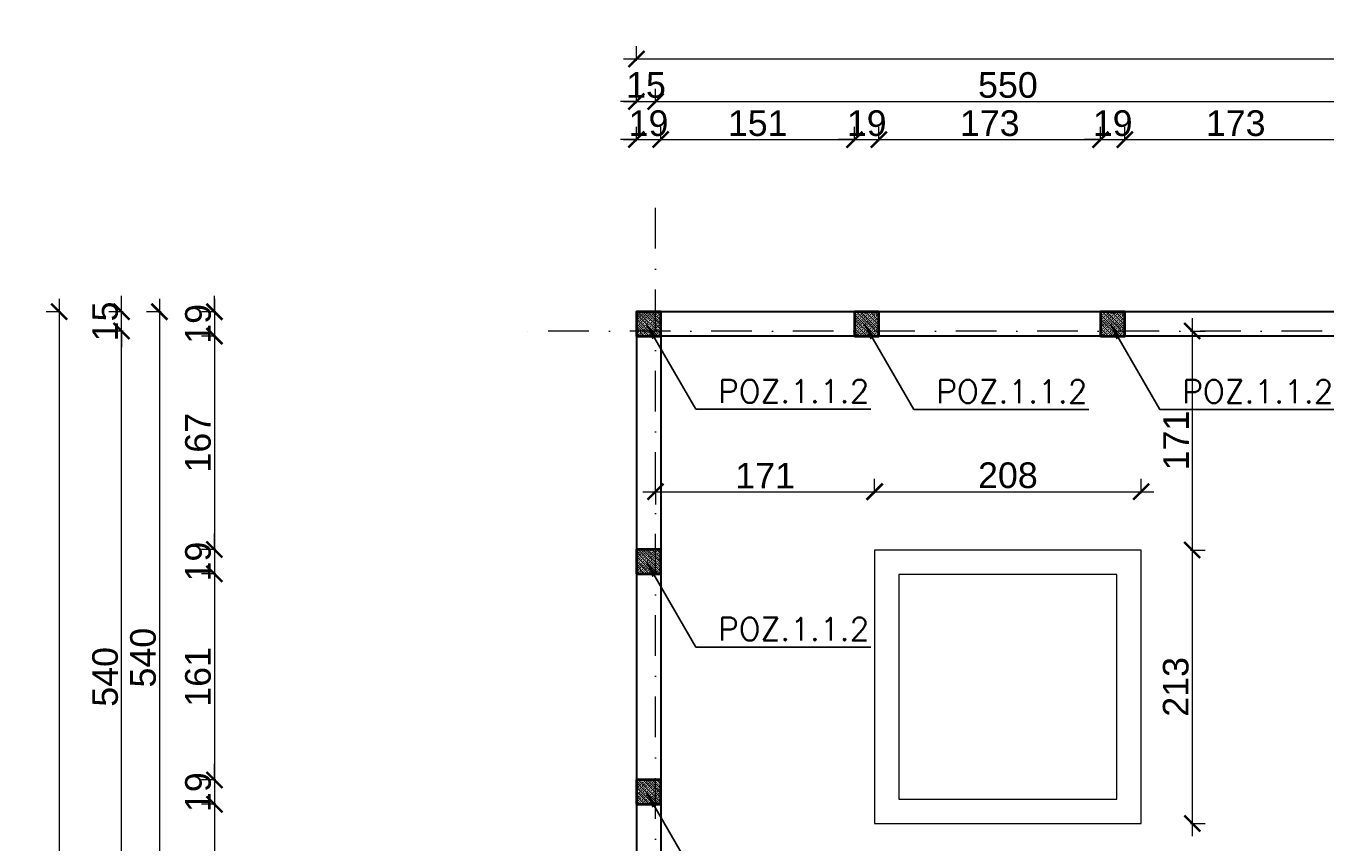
# Model space of a CAD drawing. Extents: x 4615668 to 9294084, y 5328875 to 10688993.
# Tile 55 of 67: x 4661659 to 4662674, y 5339832 to 5340469. Entities that reach past the tile are written whole.
import ezdxf

# ---------------------------------------------------------------- set-up
doc = ezdxf.new("R2010")
doc.units = 0
doc.header["$MEASUREMENT"] = 0
doc.linetypes.add('DASHDOT', pattern=[25.4, 12.7, -6.35, 0, -6.35])
for name, color, linetype, lineweight in [('K-OPISY', 252, 'Continuous', 15), ('K-SCIANY CIENKI', 163, 'Continuous', 30), ('K-SCIANY GRUBY', 195, 'Continuous', 40), ('K-WIDOK', 45, 'Continuous', 20), ('K-WYMIARY', 7, 'Continuous', 15), ('Osie', 175, 'DASHDOT', 9)]:
    doc.layers.add(name, color=color, linetype=linetype, lineweight=lineweight)
doc.styles.add('Arial Narrow 20', font='arial.ttf', dxfattribs={"height": 20})
doc.styles.add('Simplex', font='simplex.shx')
doc.dimstyles.new('1do100 ok', dxfattribs={"dimscale": 0.5, "dimtxt": 12, "dimasz": 25, "dimexe": 20, "dimexo": 0, "dimgap": 5, "dimtad": 1, "dimdec": 0, "dimzin": 9, "dimtxsty": 'Arial Narrow 20', "dimblk": 'ARCHTICK', "dimcen": 3, "dimdle": 20, "dimclrd": 256, "dimclre": 256, "dimclrt": 256, "dimadec": 0, "dimazin": 2, "dimtfac": 1, "dimtdec": 0, "dimtix": 1, "dimtmove": 2, "dimatfit": 3, "dimldrblk": 'NONE', "dimfxl": 0, "dimtvp": 1, "dimtolj": 1, "dimtzin": 0, "dimlwd": 5, "dimlwe": 5, "dimarcsym": 0})
doc.dimstyles.new('1do50', dxfattribs={"dimscale": 5, "dimtxt": 2.5, "dimasz": 2.5, "dimexe": 2.5, "dimexo": 0.5, "dimgap": 1, "dimtad": 1, "dimdec": 1, "dimrnd": 0.5, "dimzin": 12, "dimdsep": 46, "dimtxsty": 'Simplex', "dimblk": 'OBLIQUE', "dimcen": 0.5, "dimdle": 2.5, "dimclrd": 256, "dimclre": 256, "dimclrt": 256, "dimadec": 1, "dimazin": 3, "dimtfac": 1, "dimtdec": 1, "dimtix": 1, "dimtmove": 0, "dimatfit": 3, "dimfxl": 0, "dimtolj": 1, "dimtzin": 0, "dimarcsym": 0})

# ---------------------------------------------------------------- blocks, each defined once
blk = doc.blocks.new('_Oblique')
at = {"color": 0, "linetype": 'ByBlock', "lineweight": -2}
blk.add_line((-0.5, -0.5), (0.5, 0.5), dxfattribs=at)
blk = doc.blocks.new('_ArchTick')
at = {"color": 0, "linetype": 'ByBlock', "const_width": 0.15}
blk.add_lwpolyline([(-0.5, -0.5), (0.5, 0.5)], dxfattribs=at)
blk = doc.blocks.new('*D6829')
at = {"layer": 'Defpoints', "color": 0}
for p in [(4662154.7, 5340380.1), (4662135.7, 5340245.7), (4662154.7, 5340245.7)]:
    blk.add_point(p, dxfattribs=at)
at = {"layer": 'K-WYMIARY', "lineweight": 5, "ltscale": 40}
for p, q in [((4662135.7, 5340378.8), (4662135.7, 5340390.1)), ((4662154.7, 5340378.8), (4662154.7, 5340390.1)), ((4662135.7, 5340380.1), (4662123.2, 5340380.1)), ((4662125.7, 5340380.1), (4662164.7, 5340380.1)), ((4662154.7, 5340380.1), (4662167.2, 5340380.1))]:
    blk.add_line(p, q, dxfattribs=at)
at = {"layer": 'K-WYMIARY', "linetype": 'ByBlock', "lineweight": 5, "xscale": 12.5, "yscale": 12.5, "zscale": 12.5}
blk.add_blockref('_ArchTick', (4662135.7, 5340380.1), dxfattribs=at)
at = {"layer": 'K-WYMIARY', "linetype": 'ByBlock', "lineweight": 5, "xscale": 12.5, "yscale": 12.5, "zscale": 12.5, "rotation": 180}
blk.add_blockref('_ArchTick', (4662154.7, 5340380.1), dxfattribs=at)
at = {"layer": 'K-WYMIARY', "lineweight": 0, "ltscale": 40, "insert": (4662145.2, 5340392.8), "char_height": 20, "attachment_point": 5, "style": 'Arial Narrow 20'}
blk.add_mtext('\\A1;19', dxfattribs=at)
blk = doc.blocks.new('_None')
blk = doc.blocks.new('*D6830')
at = {"layer": 'Defpoints', "color": 0}
for p in [(4662306, 5340380.1), (4662154.7, 5340245.7), (4662306, 5340245.6)]:
    blk.add_point(p, dxfattribs=at)
at = {"layer": 'K-WYMIARY', "lineweight": 5, "ltscale": 40}
for p, q in [((4662154.7, 5340378.8), (4662154.7, 5340390.1)), ((4662306, 5340378.8), (4662306, 5340390.1)), ((4662144.7, 5340380.1), (4662316, 5340380.1))]:
    blk.add_line(p, q, dxfattribs=at)
at = {"layer": 'K-WYMIARY', "linetype": 'ByBlock', "lineweight": 5, "xscale": 12.5, "yscale": 12.5, "zscale": 12.5, "rotation": 180}
blk.add_blockref('_ArchTick', (4662154.7, 5340380.1), dxfattribs=at)
at = {"layer": 'K-WYMIARY', "linetype": 'ByBlock', "lineweight": 5, "xscale": 12.5, "yscale": 12.5, "zscale": 12.5}
blk.add_blockref('_ArchTick', (4662306, 5340380.1), dxfattribs=at)
at = {"layer": 'K-WYMIARY', "lineweight": 0, "ltscale": 40, "insert": (4662230.4, 5340392.8), "char_height": 20, "attachment_point": 5, "style": 'Arial Narrow 20'}
blk.add_mtext('\\A1;151', dxfattribs=at)
blk = doc.blocks.new('*D6831')
at = {"layer": 'Defpoints', "color": 0}
for p in [(4662325, 5340380.1), (4662306, 5340245.6), (4662325, 5340245.6)]:
    blk.add_point(p, dxfattribs=at)
at = {"layer": 'K-WYMIARY', "lineweight": 5, "ltscale": 40}
for p, q in [((4662306, 5340378.8), (4662306, 5340390.1)), ((4662325, 5340378.8), (4662325, 5340390.1)), ((4662306, 5340380.1), (4662293.5, 5340380.1)), ((4662296, 5340380.1), (4662335, 5340380.1)), ((4662325, 5340380.1), (4662337.5, 5340380.1))]:
    blk.add_line(p, q, dxfattribs=at)
at = {"layer": 'K-WYMIARY', "linetype": 'ByBlock', "lineweight": 5, "xscale": 12.5, "yscale": 12.5, "zscale": 12.5}
blk.add_blockref('_ArchTick', (4662306, 5340380.1), dxfattribs=at)
at = {"layer": 'K-WYMIARY', "linetype": 'ByBlock', "lineweight": 5, "xscale": 12.5, "yscale": 12.5, "zscale": 12.5, "rotation": 180}
blk.add_blockref('_ArchTick', (4662325, 5340380.1), dxfattribs=at)
at = {"layer": 'K-WYMIARY', "lineweight": 0, "ltscale": 40, "insert": (4662315.5, 5340392.8), "char_height": 20, "attachment_point": 5, "style": 'Arial Narrow 20'}
blk.add_mtext('\\A1;19', dxfattribs=at)
blk = doc.blocks.new('*D6832')
at = {"layer": 'Defpoints', "color": 0}
for p in [(4662498, 5340380.1), (4662325, 5340245.6), (4662498, 5340245.6)]:
    blk.add_point(p, dxfattribs=at)
at = {"layer": 'K-WYMIARY', "lineweight": 5, "ltscale": 40}
for p, q in [((4662325, 5340378.8), (4662325, 5340390.1)), ((4662498, 5340378.8), (4662498, 5340390.1)), ((4662315, 5340380.1), (4662508, 5340380.1))]:
    blk.add_line(p, q, dxfattribs=at)
at = {"layer": 'K-WYMIARY', "linetype": 'ByBlock', "lineweight": 5, "xscale": 12.5, "yscale": 12.5, "zscale": 12.5, "rotation": 180}
blk.add_blockref('_ArchTick', (4662325, 5340380.1), dxfattribs=at)
at = {"layer": 'K-WYMIARY', "linetype": 'ByBlock', "lineweight": 5, "xscale": 12.5, "yscale": 12.5, "zscale": 12.5}
blk.add_blockref('_ArchTick', (4662498, 5340380.1), dxfattribs=at)
at = {"layer": 'K-WYMIARY', "lineweight": 0, "ltscale": 40, "insert": (4662411.5, 5340392.8), "char_height": 20, "attachment_point": 5, "style": 'Arial Narrow 20'}
blk.add_mtext('\\A1;173', dxfattribs=at)
blk = doc.blocks.new('*D6833')
at = {"layer": 'Defpoints', "color": 0}
for p in [(4662517, 5340380.1), (4662498, 5340245.6), (4662517, 5340245.6)]:
    blk.add_point(p, dxfattribs=at)
at = {"layer": 'K-WYMIARY', "lineweight": 5, "ltscale": 40}
for p, q in [((4662498, 5340378.8), (4662498, 5340390.1)), ((4662517, 5340378.8), (4662517, 5340390.1)), ((4662498, 5340380.1), (4662485.5, 5340380.1)), ((4662488, 5340380.1), (4662527, 5340380.1)), ((4662517, 5340380.1), (4662529.5, 5340380.1))]:
    blk.add_line(p, q, dxfattribs=at)
at = {"layer": 'K-WYMIARY', "linetype": 'ByBlock', "lineweight": 5, "xscale": 12.5, "yscale": 12.5, "zscale": 12.5}
blk.add_blockref('_ArchTick', (4662498, 5340380.1), dxfattribs=at)
at = {"layer": 'K-WYMIARY', "linetype": 'ByBlock', "lineweight": 5, "xscale": 12.5, "yscale": 12.5, "zscale": 12.5, "rotation": 180}
blk.add_blockref('_ArchTick', (4662517, 5340380.1), dxfattribs=at)
at = {"layer": 'K-WYMIARY', "lineweight": 0, "ltscale": 40, "insert": (4662507.5, 5340392.8), "char_height": 20, "attachment_point": 5, "style": 'Arial Narrow 20'}
blk.add_mtext('\\A1;19', dxfattribs=at)
blk = doc.blocks.new('*D6834')
at = {"layer": 'Defpoints', "color": 0}
for p in [(4662690, 5340380.1), (4662517, 5340245.6), (4662690, 5340245.6)]:
    blk.add_point(p, dxfattribs=at)
at = {"layer": 'K-WYMIARY', "lineweight": 5, "ltscale": 40}
for p, q in [((4662517, 5340378.8), (4662517, 5340390.1)), ((4662690, 5340378.8), (4662690, 5340390.1)), ((4662507, 5340380.1), (4662700, 5340380.1))]:
    blk.add_line(p, q, dxfattribs=at)
at = {"layer": 'K-WYMIARY', "linetype": 'ByBlock', "lineweight": 5, "xscale": 12.5, "yscale": 12.5, "zscale": 12.5, "rotation": 180}
blk.add_blockref('_ArchTick', (4662517, 5340380.1), dxfattribs=at)
at = {"layer": 'K-WYMIARY', "linetype": 'ByBlock', "lineweight": 5, "xscale": 12.5, "yscale": 12.5, "zscale": 12.5}
blk.add_blockref('_ArchTick', (4662690, 5340380.1), dxfattribs=at)
at = {"layer": 'K-WYMIARY', "lineweight": 0, "ltscale": 40, "insert": (4662603.5, 5340392.8), "char_height": 20, "attachment_point": 5, "style": 'Arial Narrow 20'}
blk.add_mtext('\\A1;173', dxfattribs=at)
blk = doc.blocks.new('G$C61CBF25F')
at = {"layer": 'Osie', "lineweight": 0, "ltscale": 2.5}
for p, q in [((305, 0), (305, 1880)), ((1525, 1780), (204.8, 1780)), ((1525, 1780), (204.8, 1780))]:
    blk.add_line(p, q, dxfattribs=at)
blk = doc.blocks.new('*D6842')
at = {"layer": 'Defpoints', "color": 0}
for p in [(4662150.7, 5340409.8), (4662150.7, 5340254.8), (4662135.7, 5340245.7)]:
    blk.add_point(p, dxfattribs=at)
at = {"layer": 'K-WYMIARY', "lineweight": 5, "ltscale": 40}
for p, q in [((4662135.7, 5340408.6), (4662135.7, 5340419.8)), ((4662150.7, 5340408.6), (4662150.7, 5340419.8)), ((4662135.7, 5340409.8), (4662123.2, 5340409.8)), ((4662125.7, 5340409.8), (4662160.7, 5340409.8)), ((4662150.7, 5340409.8), (4662163.2, 5340409.8))]:
    blk.add_line(p, q, dxfattribs=at)
at = {"layer": 'K-WYMIARY', "linetype": 'ByBlock', "lineweight": 5, "xscale": 12.5, "yscale": 12.5, "zscale": 12.5}
blk.add_blockref('_ArchTick', (4662135.7, 5340409.8), dxfattribs=at)
at = {"layer": 'K-WYMIARY', "linetype": 'ByBlock', "lineweight": 5, "xscale": 12.5, "yscale": 12.5, "zscale": 12.5, "rotation": 180}
blk.add_blockref('_ArchTick', (4662150.7, 5340409.8), dxfattribs=at)
at = {"layer": 'K-WYMIARY', "lineweight": 0, "ltscale": 40, "insert": (4662143.2, 5340422.6), "char_height": 20, "attachment_point": 5, "style": 'Arial Narrow 20'}
blk.add_mtext('\\A1;15', dxfattribs=at)
blk = doc.blocks.new('*D6843')
at = {"layer": 'Defpoints', "color": 0}
for p in [(4662700.7, 5340409.8), (4662700.7, 5340310), (4662150.7, 5340254.8)]:
    blk.add_point(p, dxfattribs=at)
at = {"layer": 'K-WYMIARY', "lineweight": 5, "ltscale": 40}
for p, q in [((4662150.7, 5340408.6), (4662150.7, 5340419.8)), ((4662700.7, 5340408.6), (4662700.7, 5340419.8)), ((4662140.7, 5340409.8), (4662710.7, 5340409.8))]:
    blk.add_line(p, q, dxfattribs=at)
at = {"layer": 'K-WYMIARY', "linetype": 'ByBlock', "lineweight": 5, "xscale": 12.5, "yscale": 12.5, "zscale": 12.5, "rotation": 180}
blk.add_blockref('_ArchTick', (4662150.7, 5340409.8), dxfattribs=at)
at = {"layer": 'K-WYMIARY', "linetype": 'ByBlock', "lineweight": 5, "xscale": 12.5, "yscale": 12.5, "zscale": 12.5}
blk.add_blockref('_ArchTick', (4662700.7, 5340409.8), dxfattribs=at)
at = {"layer": 'K-WYMIARY', "lineweight": 0, "ltscale": 40, "insert": (4662425.7, 5340422.6), "char_height": 20, "attachment_point": 5, "style": 'Arial Narrow 20'}
blk.add_mtext('\\A1;550', dxfattribs=at)
blk = doc.blocks.new('*D6846')
at = {"layer": 'Defpoints', "color": 0}
for p in [(4662135.7, 5340443), (4662135.7, 5340245.7), (4663285.7, 5340245.6)]:
    blk.add_point(p, dxfattribs=at)
at = {"layer": 'K-WYMIARY', "lineweight": 5, "ltscale": 40}
for p, q in [((4662135.7, 5340441.7), (4662135.7, 5340453)), ((4663285.7, 5340441.7), (4663285.7, 5340453)), ((4663295.7, 5340443), (4662125.7, 5340443))]:
    blk.add_line(p, q, dxfattribs=at)
at = {"layer": 'K-WYMIARY', "linetype": 'ByBlock', "lineweight": 5, "xscale": 12.5, "yscale": 12.5, "zscale": 12.5, "rotation": 180}
blk.add_blockref('_ArchTick', (4662135.7, 5340443), dxfattribs=at)
at = {"layer": 'K-WYMIARY', "linetype": 'ByBlock', "lineweight": 5, "xscale": 12.5, "yscale": 12.5, "zscale": 12.5}
blk.add_blockref('_ArchTick', (4663285.7, 5340443), dxfattribs=at)
at = {"layer": 'K-WYMIARY', "lineweight": 0, "ltscale": 40, "insert": (4662710.7, 5340455.7), "char_height": 20, "attachment_point": 5, "style": 'Arial Narrow 20'}
blk.add_mtext('\\A1;1150', dxfattribs=at)
blk = doc.blocks.new('*D6855')
at = {"layer": 'Defpoints', "color": 0}
for p in [(4662135.7, 5340245.7), (4661806.3, 5340226.7), (4662135.7, 5340226.7)]:
    blk.add_point(p, dxfattribs=at)
at = {"layer": 'K-WYMIARY', "lineweight": 5, "ltscale": 40}
for p, q in [((4661806.3, 5340245.7), (4661806.3, 5340258.2)), ((4661806.3, 5340255.7), (4661806.3, 5340216.7)), ((4661807.5, 5340245.7), (4661796.3, 5340245.7)), ((4661807.5, 5340226.7), (4661796.3, 5340226.7)), ((4661806.3, 5340226.7), (4661806.3, 5340214.2))]:
    blk.add_line(p, q, dxfattribs=at)
at = {"layer": 'K-WYMIARY', "linetype": 'ByBlock', "lineweight": 5, "xscale": 12.5, "yscale": 12.5, "zscale": 12.5}
for p, rotation in [((4661806.3, 5340245.7), 270), ((4661806.3, 5340226.7), 90)]:
    blk.add_blockref('_ArchTick', p, dxfattribs=dict(at, rotation=rotation))
at = {"layer": 'K-WYMIARY', "lineweight": 0, "ltscale": 40, "insert": (4661793.6, 5340236.2), "char_height": 20, "attachment_point": 5, "rotation": 90, "style": 'Arial Narrow 20'}
blk.add_mtext('\\A1;19', dxfattribs=at)
blk = doc.blocks.new('*D6856')
at = {"layer": 'Defpoints', "color": 0}
for p in [(4662135.7, 5340226.7), (4661806.3, 5340060.1), (4662135.7, 5340060.1)]:
    blk.add_point(p, dxfattribs=at)
at = {"layer": 'K-WYMIARY', "lineweight": 5, "ltscale": 40}
for p, q in [((4661806.3, 5340236.7), (4661806.3, 5340050.1)), ((4661807.5, 5340226.7), (4661796.3, 5340226.7)), ((4661807.5, 5340060.1), (4661796.3, 5340060.1))]:
    blk.add_line(p, q, dxfattribs=at)
at = {"layer": 'K-WYMIARY', "linetype": 'ByBlock', "lineweight": 5, "xscale": 12.5, "yscale": 12.5, "zscale": 12.5}
for p, rotation in [((4661806.3, 5340226.7), 90), ((4661806.3, 5340060.1), 270)]:
    blk.add_blockref('_ArchTick', p, dxfattribs=dict(at, rotation=rotation))
at = {"layer": 'K-WYMIARY', "lineweight": 0, "ltscale": 40, "insert": (4661793.6, 5340143.4), "char_height": 20, "attachment_point": 5, "rotation": 90, "style": 'Arial Narrow 20'}
blk.add_mtext('\\A1;167', dxfattribs=at)
blk = doc.blocks.new('*D6857')
at = {"layer": 'Defpoints', "color": 0}
for p in [(4662135.7, 5340060.1), (4661806.3, 5340041.1), (4662135.7, 5340041.1)]:
    blk.add_point(p, dxfattribs=at)
at = {"layer": 'K-WYMIARY', "lineweight": 5, "ltscale": 40}
for p, q in [((4661806.3, 5340060.1), (4661806.3, 5340072.6)), ((4661806.3, 5340070.1), (4661806.3, 5340031.1)), ((4661807.5, 5340060.1), (4661796.3, 5340060.1)), ((4661807.5, 5340041.1), (4661796.3, 5340041.1)), ((4661806.3, 5340041.1), (4661806.3, 5340028.6))]:
    blk.add_line(p, q, dxfattribs=at)
at = {"layer": 'K-WYMIARY', "linetype": 'ByBlock', "lineweight": 5, "xscale": 12.5, "yscale": 12.5, "zscale": 12.5}
for p, rotation in [((4661806.3, 5340060.1), 270), ((4661806.3, 5340041.1), 90)]:
    blk.add_blockref('_ArchTick', p, dxfattribs=dict(at, rotation=rotation))
at = {"layer": 'K-WYMIARY', "lineweight": 0, "ltscale": 40, "insert": (4661793.6, 5340050.6), "char_height": 20, "attachment_point": 5, "rotation": 90, "style": 'Arial Narrow 20'}
blk.add_mtext('\\A1;19', dxfattribs=at)
blk = doc.blocks.new('*D6858')
at = {"layer": 'Defpoints', "color": 0}
for p in [(4662135.7, 5340041.1), (4661806.3, 5339880.1), (4662135.7, 5339880.1)]:
    blk.add_point(p, dxfattribs=at)
at = {"layer": 'K-WYMIARY', "lineweight": 5, "ltscale": 40}
for p, q in [((4661806.3, 5340051.1), (4661806.3, 5339870.1)), ((4661807.5, 5340041.1), (4661796.3, 5340041.1)), ((4661807.5, 5339880.1), (4661796.3, 5339880.1))]:
    blk.add_line(p, q, dxfattribs=at)
at = {"layer": 'K-WYMIARY', "linetype": 'ByBlock', "lineweight": 5, "xscale": 12.5, "yscale": 12.5, "zscale": 12.5}
for p, rotation in [((4661806.3, 5340041.1), 90), ((4661806.3, 5339880.1), 270)]:
    blk.add_blockref('_ArchTick', p, dxfattribs=dict(at, rotation=rotation))
at = {"layer": 'K-WYMIARY', "lineweight": 0, "ltscale": 40, "insert": (4661793.6, 5339960.6), "char_height": 20, "attachment_point": 5, "rotation": 90, "style": 'Arial Narrow 20'}
blk.add_mtext('\\A1;161', dxfattribs=at)
blk = doc.blocks.new('*D6859')
at = {"layer": 'Defpoints', "color": 0}
for p in [(4662135.7, 5339880.1), (4661806.3, 5339861.1), (4662135.7, 5339861.1)]:
    blk.add_point(p, dxfattribs=at)
at = {"layer": 'K-WYMIARY', "lineweight": 5, "ltscale": 40}
for p, q in [((4661806.3, 5339880.1), (4661806.3, 5339892.6)), ((4661806.3, 5339890.1), (4661806.3, 5339851.1)), ((4661807.5, 5339880.1), (4661796.3, 5339880.1)), ((4661807.5, 5339861.1), (4661796.3, 5339861.1)), ((4661806.3, 5339861.1), (4661806.3, 5339848.6))]:
    blk.add_line(p, q, dxfattribs=at)
at = {"layer": 'K-WYMIARY', "linetype": 'ByBlock', "lineweight": 5, "xscale": 12.5, "yscale": 12.5, "zscale": 12.5}
for p, rotation in [((4661806.3, 5339880.1), 270), ((4661806.3, 5339861.1), 90)]:
    blk.add_blockref('_ArchTick', p, dxfattribs=dict(at, rotation=rotation))
at = {"layer": 'K-WYMIARY', "lineweight": 0, "ltscale": 40, "insert": (4661793.6, 5339870.6), "char_height": 20, "attachment_point": 5, "rotation": 90, "style": 'Arial Narrow 20'}
blk.add_mtext('\\A1;19', dxfattribs=at)
blk = doc.blocks.new('*D6860')
at = {"layer": 'Defpoints', "color": 0}
for p in [(4662135.7, 5339861.1), (4661806.3, 5339705.6), (4661925.7, 5339705.6)]:
    blk.add_point(p, dxfattribs=at)
at = {"layer": 'K-WYMIARY', "lineweight": 5, "ltscale": 40}
for p, q in [((4661806.3, 5339871.1), (4661806.3, 5339695.6)), ((4661807.5, 5339861.1), (4661796.3, 5339861.1)), ((4661807.5, 5339705.6), (4661796.3, 5339705.6))]:
    blk.add_line(p, q, dxfattribs=at)
at = {"layer": 'K-WYMIARY', "linetype": 'ByBlock', "lineweight": 5, "xscale": 12.5, "yscale": 12.5, "zscale": 12.5}
for p, rotation in [((4661806.3, 5339861.1), 90), ((4661806.3, 5339705.6), 270)]:
    blk.add_blockref('_ArchTick', p, dxfattribs=dict(at, rotation=rotation))
at = {"layer": 'K-WYMIARY', "lineweight": 0, "ltscale": 40, "insert": (4661793.6, 5339783.3), "char_height": 20, "attachment_point": 5, "rotation": 90, "style": 'Arial Narrow 20'}
blk.add_mtext('\\A1;156', dxfattribs=at)
blk = doc.blocks.new('*D6874')
at = {"layer": 'Defpoints', "color": 0}
for p in [(4662135.7, 5340245.7), (4661763.4, 5339705.6), (4662135.7, 5339705.6)]:
    blk.add_point(p, dxfattribs=at)
at = {"layer": 'K-WYMIARY', "lineweight": 5, "ltscale": 40}
for p, q in [((4661763.4, 5340255.7), (4661763.4, 5339695.6)), ((4661764.7, 5340245.7), (4661753.4, 5340245.7)), ((4661764.7, 5339705.6), (4661753.4, 5339705.6))]:
    blk.add_line(p, q, dxfattribs=at)
at = {"layer": 'K-WYMIARY', "linetype": 'ByBlock', "lineweight": 5, "xscale": 12.5, "yscale": 12.5, "zscale": 12.5}
for p, rotation in [((4661763.4, 5340245.7), 90), ((4661763.4, 5339705.6), 270)]:
    blk.add_blockref('_ArchTick', p, dxfattribs=dict(at, rotation=rotation))
at = {"layer": 'K-WYMIARY', "lineweight": 0, "ltscale": 40, "insert": (4661750.7, 5339975.6), "char_height": 20, "attachment_point": 5, "rotation": 90, "style": 'Arial Narrow 20'}
blk.add_mtext('\\A1;540', dxfattribs=at)
blk = doc.blocks.new('*D6880')
at = {"layer": 'Defpoints', "color": 0}
for p in [(4661733.8, 5340230.6), (4662050.6, 5340230.6), (4661860.1, 5339690.6)]:
    blk.add_point(p, dxfattribs=at)
at = {"layer": 'K-WYMIARY', "lineweight": 5, "ltscale": 40}
for p, q in [((4661733.8, 5339680.6), (4661733.8, 5340240.6)), ((4661735.1, 5340230.6), (4661723.8, 5340230.6)), ((4661735.1, 5339690.6), (4661723.8, 5339690.6))]:
    blk.add_line(p, q, dxfattribs=at)
at = {"layer": 'K-WYMIARY', "linetype": 'ByBlock', "lineweight": 5, "xscale": 12.5, "yscale": 12.5, "zscale": 12.5}
for p, rotation in [((4661733.8, 5340230.6), 90), ((4661733.8, 5339690.6), 270)]:
    blk.add_blockref('_ArchTick', p, dxfattribs=dict(at, rotation=rotation))
at = {"layer": 'K-WYMIARY', "lineweight": 0, "ltscale": 40, "insert": (4661721.1, 5339960.6), "char_height": 20, "attachment_point": 5, "rotation": 90, "style": 'Arial Narrow 20'}
blk.add_mtext('\\A1;540', dxfattribs=at)
blk = doc.blocks.new('*D6881')
at = {"layer": 'Defpoints', "color": 0}
for p in [(4661733.8, 5340245.7), (4662135.7, 5340245.7), (4662050.6, 5340230.6)]:
    blk.add_point(p, dxfattribs=at)
at = {"layer": 'K-WYMIARY', "lineweight": 5, "ltscale": 40}
for p, q in [((4661733.8, 5340245.7), (4661733.8, 5340258.2)), ((4661733.8, 5340220.6), (4661733.8, 5340255.7)), ((4661735.1, 5340245.7), (4661723.8, 5340245.7)), ((4661735.1, 5340230.6), (4661723.8, 5340230.6)), ((4661733.8, 5340230.6), (4661733.8, 5340218.1))]:
    blk.add_line(p, q, dxfattribs=at)
at = {"layer": 'K-WYMIARY', "linetype": 'ByBlock', "lineweight": 5, "xscale": 12.5, "yscale": 12.5, "zscale": 12.5}
for p, rotation in [((4661733.8, 5340245.7), 270), ((4661733.8, 5340230.6), 90)]:
    blk.add_blockref('_ArchTick', p, dxfattribs=dict(at, rotation=rotation))
at = {"layer": 'K-WYMIARY', "lineweight": 0, "ltscale": 40, "insert": (4661721.1, 5340238.1), "char_height": 20, "attachment_point": 5, "rotation": 90, "style": 'Arial Narrow 20'}
blk.add_mtext('\\A1;15', dxfattribs=at)
blk = doc.blocks.new('*D6882')
at = {"layer": 'Defpoints', "color": 0}
for p in [(4662135.7, 5340245.7), (4661685.1, 5338535.6), (4662135.7, 5338535.6)]:
    blk.add_point(p, dxfattribs=at)
at = {"layer": 'K-WYMIARY', "lineweight": 5, "ltscale": 40}
for p, q in [((4661685.1, 5340255.7), (4661685.1, 5338525.6)), ((4661686.3, 5340245.7), (4661675.1, 5340245.7)), ((4661686.3, 5338535.6), (4661675.1, 5338535.6))]:
    blk.add_line(p, q, dxfattribs=at)
at = {"layer": 'K-WYMIARY', "linetype": 'ByBlock', "lineweight": 5, "xscale": 12.5, "yscale": 12.5, "zscale": 12.5}
for p, rotation in [((4661685.1, 5340245.7), 90), ((4661685.1, 5338535.6), 270)]:
    blk.add_blockref('_ArchTick', p, dxfattribs=dict(at, rotation=rotation))
at = {"layer": 'K-WYMIARY', "lineweight": 0, "ltscale": 40, "insert": (4661672.4, 5339390.6), "char_height": 20, "attachment_point": 5, "rotation": 90, "style": 'Arial Narrow 20'}
blk.add_mtext('\\A1;1710', dxfattribs=at)
blk = doc.blocks.new('*D6883')
at = {"layer": 'Defpoints', "color": 0}
for p in [(4662150.7, 5340111.2), (4662321.7, 5340105.2), (4662321.7, 5340059.6)]:
    blk.add_point(p, dxfattribs=at)
at = {"layer": 'K-WYMIARY', "lineweight": 5, "ltscale": 40}
for p, q in [((4662321.7, 5340103.9), (4662321.7, 5340115.2)), ((4662140.7, 5340105.2), (4662331.7, 5340105.2)), ((4662150.7, 5340106.4), (4662150.7, 5340095.2))]:
    blk.add_line(p, q, dxfattribs=at)
at = {"layer": 'K-WYMIARY', "linetype": 'ByBlock', "lineweight": 5, "xscale": 12.5, "yscale": 12.5, "zscale": 12.5, "rotation": 180}
blk.add_blockref('_ArchTick', (4662150.7, 5340105.2), dxfattribs=at)
at = {"layer": 'K-WYMIARY', "linetype": 'ByBlock', "lineweight": 5, "xscale": 12.5, "yscale": 12.5, "zscale": 12.5}
blk.add_blockref('_ArchTick', (4662321.7, 5340105.2), dxfattribs=at)
at = {"layer": 'K-WYMIARY', "lineweight": 0, "ltscale": 40, "insert": (4662236.2, 5340117.7), "char_height": 20, "attachment_point": 5, "style": 'Arial Narrow 20'}
blk.add_mtext('\\A1;171', dxfattribs=at)
blk = doc.blocks.new('*D6884')
at = {"layer": 'Defpoints', "color": 0}
for p in [(4662529.7, 5340105.2), (4662321.7, 5340059.6), (4662529.7, 5340059.6)]:
    blk.add_point(p, dxfattribs=at)
at = {"layer": 'K-WYMIARY', "lineweight": 5, "ltscale": 40}
for p, q in [((4662321.7, 5340103.9), (4662321.7, 5340115.2)), ((4662529.7, 5340103.9), (4662529.7, 5340115.2)), ((4662311.7, 5340105.2), (4662539.7, 5340105.2))]:
    blk.add_line(p, q, dxfattribs=at)
at = {"layer": 'K-WYMIARY', "linetype": 'ByBlock', "lineweight": 5, "xscale": 12.5, "yscale": 12.5, "zscale": 12.5, "rotation": 180}
blk.add_blockref('_ArchTick', (4662321.7, 5340105.2), dxfattribs=at)
at = {"layer": 'K-WYMIARY', "linetype": 'ByBlock', "lineweight": 5, "xscale": 12.5, "yscale": 12.5, "zscale": 12.5}
blk.add_blockref('_ArchTick', (4662529.7, 5340105.2), dxfattribs=at)
at = {"layer": 'K-WYMIARY', "lineweight": 0, "ltscale": 40, "insert": (4662425.7, 5340117.9), "char_height": 20, "attachment_point": 5, "style": 'Arial Narrow 20'}
blk.add_mtext('\\A1;208', dxfattribs=at)
blk = doc.blocks.new('*D6885')
at = {"layer": 'Defpoints', "color": 0}
for p in [(4662529.7, 5340230.6), (4662529.7, 5340059.6), (4662569.6, 5340059.6)]:
    blk.add_point(p, dxfattribs=at)
at = {"layer": 'K-WYMIARY', "lineweight": 5, "ltscale": 40}
for p, q in [((4662569.6, 5340240.6), (4662569.6, 5340049.6)), ((4662568.3, 5340230.6), (4662579.6, 5340230.6)), ((4662568.3, 5340059.6), (4662579.6, 5340059.6))]:
    blk.add_line(p, q, dxfattribs=at)
at = {"layer": 'K-WYMIARY', "linetype": 'ByBlock', "lineweight": 5, "xscale": 12.5, "yscale": 12.5, "zscale": 12.5}
for p, rotation in [((4662569.6, 5340230.6), 90), ((4662569.6, 5340059.6), 270)]:
    blk.add_blockref('_ArchTick', p, dxfattribs=dict(at, rotation=rotation))
at = {"layer": 'K-WYMIARY', "lineweight": 0, "ltscale": 40, "insert": (4662557, 5340145.1), "char_height": 20, "attachment_point": 5, "rotation": 90, "style": 'Arial Narrow 20'}
blk.add_mtext('\\A1;171', dxfattribs=at)
blk = doc.blocks.new('*D6886')
at = {"layer": 'Defpoints', "color": 0}
for p in [(4662529.7, 5340059.6), (4662529.7, 5339846.1), (4662569.6, 5339846.1)]:
    blk.add_point(p, dxfattribs=at)
at = {"layer": 'K-WYMIARY', "lineweight": 5, "ltscale": 40}
for p, q in [((4662569.6, 5340069.6), (4662569.6, 5339836.1)), ((4662568.3, 5340059.6), (4662579.6, 5340059.6)), ((4662568.3, 5339846.1), (4662579.6, 5339846.1))]:
    blk.add_line(p, q, dxfattribs=at)
at = {"layer": 'K-WYMIARY', "linetype": 'ByBlock', "lineweight": 5, "xscale": 12.5, "yscale": 12.5, "zscale": 12.5}
for p, rotation in [((4662569.6, 5340059.6), 90), ((4662569.6, 5339846.1), 270)]:
    blk.add_blockref('_ArchTick', p, dxfattribs=dict(at, rotation=rotation))
at = {"layer": 'K-WYMIARY', "lineweight": 0, "ltscale": 40, "insert": (4662556.8, 5339952.8), "char_height": 20, "attachment_point": 5, "rotation": 90, "style": 'Arial Narrow 20'}
blk.add_mtext('\\A1;213', dxfattribs=at)

msp = doc.modelspace()

# ---------------------------------------------------------------- hatches: boundary and pattern name
at = {"layer": 'K-WIDOK', "linetype": 'Continuous', "lineweight": 0}
h = msp.add_hatch(dxfattribs=at)
h.set_pattern_fill('ANSI33', color=256, scale=10, angle=270)
h.set_pattern_definition([(315, (-10421.77, 1926.2805), (1.767766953, 1.767766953), []), (315, (-10421.77, 1924.5127), (1.767766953, 1.767766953), [1.25, -0.625])])
h.paths.add_polyline_path([(4662135.7, 5340226.7), (4662154.7, 5340226.7), (4662154.7, 5340245.7), (4662135.7, 5340245.7)])
h = msp.add_hatch(dxfattribs=at)
h.set_pattern_fill('ANSI33', color=256, scale=10, angle=270)
h.set_pattern_definition([(315, (-10251.4764, 1926.1498), (1.767766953, 1.767766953), []), (315, (-10251.4764, 1924.382), (1.767766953, 1.767766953), [1.25, -0.625])])
h.paths.add_polyline_path([(4662306, 5340226.6), (4662325, 5340226.6), (4662325, 5340245.6), (4662306, 5340245.6)])
h = msp.add_hatch(dxfattribs=at)
h.set_pattern_fill('ANSI33', color=256, scale=10, angle=270)
h.set_pattern_definition([(315, (-10059.4764, 1926.1498), (1.767766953, 1.767766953), []), (315, (-10059.4764, 1924.382), (1.767766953, 1.767766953), [1.25, -0.625])])
h.paths.add_polyline_path([(4662498, 5340226.6), (4662517, 5340226.6), (4662517, 5340245.6), (4662498, 5340245.6)])
h = msp.add_hatch(dxfattribs=at)
h.set_pattern_fill('ANSI33', color=256, scale=10, angle=270)
h.set_pattern_definition([(315, (-10421.77, 1740.6498), (1.767766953, 1.767766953), []), (315, (-10421.77, 1738.882), (1.767766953, 1.767766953), [1.25, -0.625])])
h.paths.add_polyline_path([(4662135.7, 5340041.1), (4662154.7, 5340041.1), (4662154.7, 5340060.1), (4662135.7, 5340060.1)])
h = msp.add_hatch(dxfattribs=at)
h.set_pattern_fill('ANSI33', color=256, scale=10, angle=270)
h.set_pattern_definition([(315, (-10421.77, 1560.6498), (1.767766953, 1.767766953), []), (315, (-10421.77, 1558.882), (1.767766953, 1.767766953), [1.25, -0.625])])
h.paths.add_polyline_path([(4662135.7, 5339861.1), (4662154.7, 5339861.1), (4662154.7, 5339880.1), (4662135.7, 5339880.1)])

# ---------------------------------------------------------------- linework, layer by layer
at = {"layer": 'K-SCIANY CIENKI'}
for points in [[(4663285.7, 5340226.6), (4663285.7, 5340245.6), (4662135.7, 5340245.6), (4662135.7, 5338535.6), (4663285.7, 5338535.6), (4663285.7, 5338554.6)], [(4663285.7, 5340226.6), (4662154.7, 5340226.6), (4662154.7, 5338554.6), (4663285.7, 5338554.6)]]:
    msp.add_lwpolyline(points, dxfattribs=at)
at = {"layer": 'K-SCIANY GRUBY'}
for points in [[(4662135.7, 5340226.7), (4662154.7, 5340226.7), (4662154.7, 5340245.7), (4662135.7, 5340245.7)], [(4662135.7, 5340226.7), (4662154.7, 5340226.7), (4662154.7, 5340245.7), (4662135.7, 5340245.7)], [(4662306, 5340226.6), (4662325, 5340226.6), (4662325, 5340245.6), (4662306, 5340245.6)], [(4662306, 5340226.6), (4662325, 5340226.6), (4662325, 5340245.6), (4662306, 5340245.6)], [(4662498, 5340226.6), (4662517, 5340226.6), (4662517, 5340245.6), (4662498, 5340245.6)], [(4662498, 5340226.6), (4662517, 5340226.6), (4662517, 5340245.6), (4662498, 5340245.6)], [(4662135.7, 5340041.1), (4662154.7, 5340041.1), (4662154.7, 5340060.1), (4662135.7, 5340060.1)], [(4662135.7, 5340041.1), (4662154.7, 5340041.1), (4662154.7, 5340060.1), (4662135.7, 5340060.1)], [(4662135.7, 5339861.1), (4662154.7, 5339861.1), (4662154.7, 5339880.1), (4662135.7, 5339880.1)], [(4662135.7, 5339861.1), (4662154.7, 5339861.1), (4662154.7, 5339880.1), (4662135.7, 5339880.1)]]:
    msp.add_lwpolyline(points, close=True, dxfattribs=at)
at = {"layer": 'K-WYMIARY'}
for points in [[(4662321.7, 5339846.1), (4662529.7, 5339846.1), (4662529.7, 5340059.6), (4662321.7, 5340059.6)], [(4662340.7, 5339865.1), (4662510.7, 5339865.1), (4662510.7, 5340040.6), (4662340.7, 5340040.6)]]:
    msp.add_lwpolyline(points, close=True, dxfattribs=at)

# ---------------------------------------------------------------- block references
at = {"layer": 'K-WYMIARY', "lineweight": 0, "ltscale": 40}
msp.add_blockref('G$C61CBF25F', (4661845.7, 5338450.6), dxfattribs=at)

# ---------------------------------------------------------------- texts
at = {"layer": 'K-OPISY', "char_height": 18, "attachment_point": 7, "style": 'Simplex'}
for insert in [(4662199.5, 5340174.6), (4662369.8, 5340174.4), (4662561.8, 5340174.4), (4662199.5, 5339988.9)]:
    msp.add_mtext('{\\C0;POZ.1.1.2}', dxfattribs=dict(at, insert=insert))

# ---------------------------------------------------------------- dimensions: what is measured, and where the dimension line sits
at = {"layer": 'K-WYMIARY', "lineweight": 0, "ltscale": 40}
for base, p1, p2, picture, middle in [((4662135.7, 5340443), (4663285.7, 5340245.6), (4662135.7, 5340245.7), '*D6846', (4662710.7, 5340455.7)), ((4662150.7, 5340409.8), (4662135.7, 5340245.7), (4662150.7, 5340254.8), '*D6842', (4662143.2, 5340422.6)), ((4662700.7, 5340409.8), (4662150.7, 5340254.8), (4662700.7, 5340310), '*D6843', (4662425.7, 5340422.6)), ((4662154.7, 5340380.1), (4662135.7, 5340245.7), (4662154.7, 5340245.7), '*D6829', (4662145.2, 5340392.8)), ((4662306, 5340380.1), (4662154.7, 5340245.7), (4662306, 5340245.6), '*D6830', (4662230.4, 5340392.8)), ((4662325, 5340380.1), (4662306, 5340245.6), (4662325, 5340245.6), '*D6831', (4662315.5, 5340392.8)), ((4662498, 5340380.1), (4662325, 5340245.6), (4662498, 5340245.6), '*D6832', (4662411.5, 5340392.8)), ((4662517, 5340380.1), (4662498, 5340245.6), (4662517, 5340245.6), '*D6833', (4662507.5, 5340392.8)), ((4662690, 5340380.1), (4662517, 5340245.6), (4662690, 5340245.6), '*D6834', (4662603.5, 5340392.8)), ((4662321.7, 5340105.2), (4662150.7, 5340111.2), (4662321.7, 5340059.6), '*D6883', (4662236.2, 5340117.7)), ((4662529.7, 5340105.2), (4662321.7, 5340059.6), (4662529.7, 5340059.6), '*D6884', (4662425.7, 5340117.9))]:
    dim = msp.add_linear_dim(base=base, p1=p1, p2=p2, dimstyle='1do100 ok', override={"dimfxl": 2.5}, dxfattribs=at)
    dim.commit()
    dim.dimension.update_dxf_attribs({"geometry": picture, "text_midpoint": middle})
for base, p1, p2, picture, middle in [((4661685.1, 5338535.6), (4662135.7, 5340245.7), (4662135.7, 5338535.6), '*D6882', (4661672.4, 5339390.6)), ((4661733.8, 5340245.7), (4662050.6, 5340230.6), (4662135.7, 5340245.7), '*D6881', (4661721.1, 5340238.1)), ((4661763.4, 5339705.6), (4662135.7, 5340245.7), (4662135.7, 5339705.6), '*D6874', (4661750.7, 5339975.6)), ((4661806.3, 5340226.7), (4662135.7, 5340245.7), (4662135.7, 5340226.7), '*D6855', (4661793.6, 5340236.2)), ((4661733.8, 5340230.6), (4661860.1, 5339690.6), (4662050.6, 5340230.6), '*D6880', (4661721.1, 5339960.6)), ((4661806.3, 5340060.1), (4662135.7, 5340226.7), (4662135.7, 5340060.1), '*D6856', (4661793.6, 5340143.4)), ((4662569.6, 5340059.6), (4662529.7, 5340230.6), (4662529.7, 5340059.6), '*D6885', (4662557, 5340145.1)), ((4661806.3, 5340041.1), (4662135.7, 5340060.1), (4662135.7, 5340041.1), '*D6857', (4661793.6, 5340050.6)), ((4662569.5666, 5339846.0967), (4662529.7436, 5340059.5658), (4662529.7436, 5339846.0967), '*D6886', (4662556.8483, 5339952.8312)), ((4661806.3, 5339880.1), (4662135.7, 5340041.1), (4662135.7, 5339880.1), '*D6858', (4661793.6, 5339960.6)), ((4661806.3, 5339861.1), (4662135.7, 5339880.1), (4662135.7, 5339861.1), '*D6859', (4661793.6, 5339870.6)), ((4661806.288923, 5339705.565765), (4662135.743559, 5339861.065766), (4661925.743559, 5339705.565765), '*D6860', (4661793.577464, 5339783.315765))]:
    dim = msp.add_linear_dim(base=base, p1=p1, p2=p2, angle=90, dimstyle='1do100 ok', override={"dimfxl": 2.5}, dxfattribs=at)
    dim.commit()
    dim.dimension.update_dxf_attribs({"geometry": picture, "text_midpoint": middle})

# ---------------------------------------------------------------- leaders
at = {"layer": 'K-OPISY', "annotation_type": 0, "has_hookline": 1, "hookline_direction": 0, "text_width": 119.1}
for points in [[(4662143.6, 5340236.1), (4662182, 5340169.6), (4662194.5, 5340169.6)], [(4662313.9, 5340235.9), (4662352.3, 5340169.4), (4662364.8, 5340169.4)], [(4662505.9, 5340235.9), (4662544.3, 5340169.4), (4662556.8, 5340169.4)], [(4662143.6, 5340050.4), (4662182, 5339983.9), (4662194.5, 5339983.9)], [(4662143.6, 5339870.4), (4662182, 5339803.9), (4662194.5, 5339803.9)]]:
    msp.add_leader(points, dimstyle='1do50', override={"dimgap": 1, "dimtad": 1}, dxfattribs=at)

doc.saveas('drawing.dxf')
